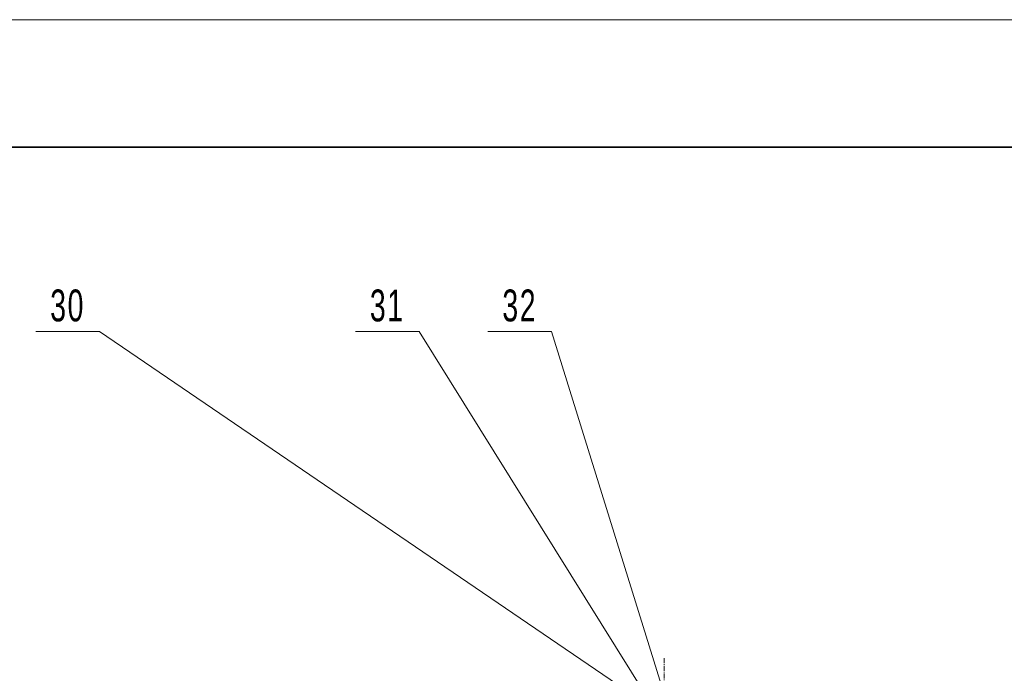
# Model space of a CAD drawing. Header units: millimetres. Extents: x -3920 to 13915, y -406 to 12209.
# Tile 87 of 88: x 8426 to 10740, y 10671 to 12209. Entities that reach past the tile are written whole.
import ezdxf

# ---------------------------------------------------------------- set-up
doc = ezdxf.new("R2010")
doc.units = ezdxf.units.MM
doc.linetypes.add('点画线', pattern=[18, 12, -2, 2, -2])
for name, color, linetype, lineweight in [('中心线层', 1, '点画线', 18), ('粗实线层', 7, 'Continuous', 35), ('细实线层', 7, 'Continuous', 18)]:
    doc.layers.add(name, color=color, linetype=linetype, lineweight=lineweight)
doc.styles.add('标准', font='txt', dxfattribs={"width": 0.667})

# ---------------------------------------------------------------- blocks, each defined once
blk = doc.blocks.new('$CAXA_FRAME_13B17AC1$')
at = {"layer": '粗实线层'}
blk.add_line((574.5, 400.5), (-574.5, 400.5), dxfattribs=at)
at = {"layer": '细实线层'}
blk.add_line((594.5, 420.5), (-594.5, 420.5), dxfattribs=at)
blk = doc.blocks.new('*X34')
at = {"layer": '细实线层', "lineweight": 18}
h = blk.add_hatch(color=0, dxfattribs=at)
edge = h.paths.add_edge_path(flags=0)
edge.add_arc((0, 0), 7.5, 0, 360)
at = {"layer": '细实线层', "color": 0}
for p, q in [((-1287.3, 877.4), (-1437.3, 877.4)), ((0, 0), (-1287.3, 877.4))]:
    blk.add_line(p, q, dxfattribs=at)
at = {"layer": '细实线层', "color": 0, "lineweight": 18, "insert": (-1362.3, 899.9), "char_height": 75, "width": 255, "attachment_point": 8, "line_spacing_factor": 1.15057, "style": '标准'}
blk.add_mtext('\\T1.1;30', dxfattribs=at)
blk = doc.blocks.new('*X35')
at = {"layer": '细实线层', "lineweight": 18}
h = blk.add_hatch(color=0, dxfattribs=at)
edge = h.paths.add_edge_path(flags=0)
edge.add_arc((0, 0), 7.5, 0, 360)
at = {"layer": '细实线层', "color": 0}
for p, q in [((-550.7, 884.5), (-700.7, 884.5)), ((0, 0), (-550.7, 884.5))]:
    blk.add_line(p, q, dxfattribs=at)
at = {"layer": '细实线层', "color": 0, "lineweight": 18, "insert": (-625.7, 907), "char_height": 75, "width": 255, "attachment_point": 8, "line_spacing_factor": 1.15057, "style": '标准'}
blk.add_mtext('\\T1.1;31', dxfattribs=at)
blk = doc.blocks.new('*X36')
at = {"layer": '细实线层', "lineweight": 18}
h = blk.add_hatch(color=0, dxfattribs=at)
edge = h.paths.add_edge_path(flags=0)
edge.add_arc((0, 0), 7.5, 0, 360)
at = {"layer": '细实线层', "color": 0}
for p, q in [((-271.7, 875.9), (-421.7, 875.9)), ((0, 0), (-271.7, 875.9))]:
    blk.add_line(p, q, dxfattribs=at)
at = {"layer": '细实线层', "color": 0, "lineweight": 18, "insert": (-346.7, 898.4), "char_height": 75, "width": 255, "attachment_point": 8, "line_spacing_factor": 1.15057, "style": '标准'}
blk.add_mtext('\\T1.1;32', dxfattribs=at)

msp = doc.modelspace()

# ---------------------------------------------------------------- linework, layer by layer
at = {"layer": '中心线层'}
msp.add_line((9940.478, 10706.706), (9940.478, 9725.357), dxfattribs=at)

# ---------------------------------------------------------------- block references
at = {"layer": '粗实线层', "xscale": 15, "yscale": 15, "zscale": 15}
msp.add_blockref('$CAXA_FRAME_13B17AC1$', (4997.076, 5901.201), dxfattribs=at)
at = {"layer": '细实线层'}
for name, p in [('*X34', (9900.49, 10598.021)), ('*X35', (9915.464, 10590.859)), ('*X36', (9947.851, 10599.486))]:
    msp.add_blockref(name, p, dxfattribs=at)

doc.saveas('drawing.dxf')
